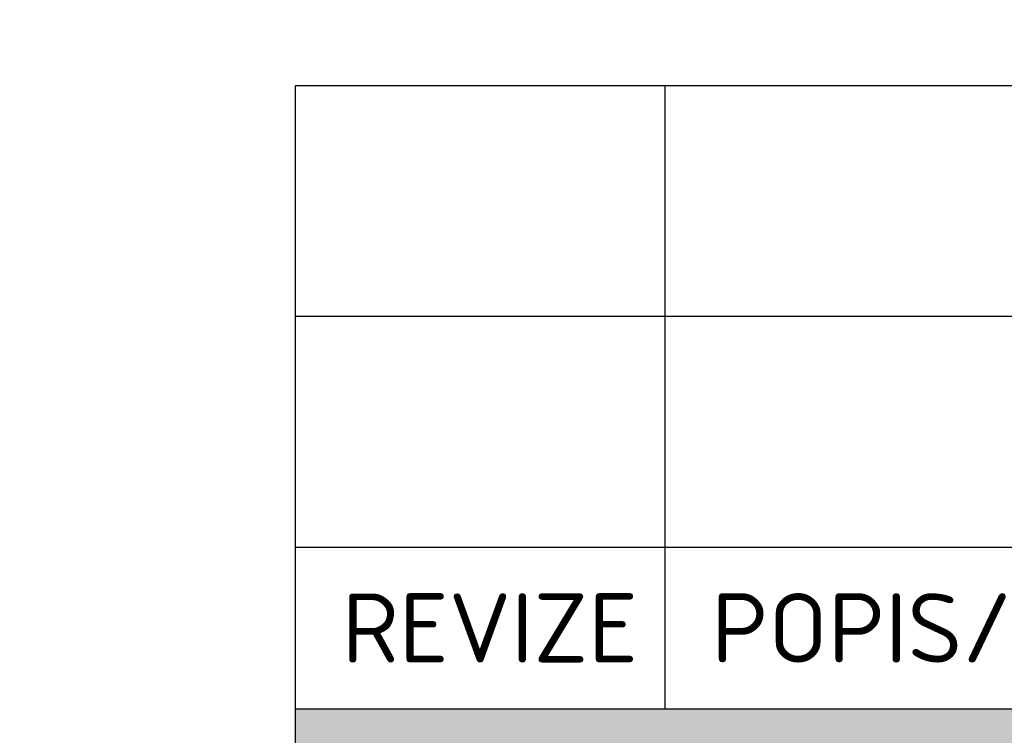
# Model space of a CAD drawing. Header units: millimetres. Extents: x -15250 to 1651995, y -140807 to 78716.
# Tile 11 of 45: x 50462 to 50675, y -97496 to -97341. Entities that reach past the tile are written whole.
import ezdxf
from ezdxf.enums import TextEntityAlignment as Align

# ---------------------------------------------------------------- set-up
doc = ezdxf.new("R2010")
doc.units = ezdxf.units.MM
doc.header["$LTSCALE"] = 100
doc.layers.add('030-PBR popis', color=12, linetype='Continuous', lineweight=9)
doc.styles.add('ISOCPEUB_10', font='isocpeur.ttf')
doc.styles.add('ISOCPEUR', font='isocpeur.ttf')
doc.styles.add('ISOCPEUR_10', font='isocpeur.ttf')

# ---------------------------------------------------------------- blocks, each defined once
blk = doc.blocks.new('RAZITKO-KCC')
h = blk.add_hatch(color=256)
h.paths.add_polyline_path([(-140, 76), (-140, 103), (0, 103), (0, 76)])
h.paths.add_polyline_path([(-139, 77), (-139, 102), (-70.5, 102), (-70.5, 77)], flags=16)
h.paths.add_polyline_path([(-69.5, 77), (-69.5, 102), (-1, 102), (-1, 77)], flags=16)
for p, q in [((-140, 103), (-140, 116.5)), ((-140, 116.5), (0, 116.5)), ((-132, 103), (-132, 116.5)), ((-140, 111.5), (0, 111.5)), ((-140, 106.5), (0, 106.5)), ((-140, 103), (0, 103)), ((-140, 76), (-140, 103))]:
    blk.add_line(p, q)
at = {"style": 'ISOCPEUR_10'}
for s, p in [('POPIS/DESCRIPTION', (-131, 104)), ('REVIZE', (-139, 104))]:
    blk.add_text(s, height=1.5, dxfattribs=at).set_placement(p)
at = {"color": 3}
for tag, p, height, style in [('INVESTOR_jméno', (-130.18, 85.973), 2.5, 'ISOCPEUR_10'), ('INVESTOR_ulice', (-130.18, 82.294), 2.5, 'ISOCPEUR_10'), ('INVESTOR_město', (-130.18, 78.63), 2.5, 'ISOCPEUR_10'), ('HLAVNÍ_INŽENÝR_PROJEKTU', (-69, 69), 2.5, 'ISOCPEUR_10'), ('PROFESE', (-139, 69), 2.5, 'ISOCPEUR_10'), ('ZODPOVĚDNÝ_PROJEKTANT_PROFESE', (-69, 60), 2.5, 'ISOCPEUR_10'), ('ZPRACOVATEL_PROFESE_jméno', (-139, 60), 2.5, 'ISOCPEUR_10'), ('ZPRACOVATEL_PROFESE_ulice', (-139, 55.5), 2.5, 'ISOCPEUR_10'), ('ZPRACOVATEL_PROFESE_město', (-139, 51), 2.5, 'ISOCPEUR_10'), ('VYPRACOVAL', (-69, 51), 2.5, 'ISOCPEUR_10'), ('ARCHIV', (-19, 31), 2.5, 'ISOCPEUR_10'), ('MISTO_STAVBY', (-139, 22), 2.5, 'ISOCPEUR_10'), ('MĚŘÍTKO', (-48.5, 13), 2.5, 'ISOCPEUR_10'), ('FORMÁT', (-30.5, 13), 2.5, 'ISOCPEUR_10'), ('STUPEŇ_DOKUMENTACE', (-139, 13), 2, 'ISOCPEUR_10'), ('DATUM', (-69, 13), 2.5, 'ISOCPEUR_10'), ('OBJEKT', (-69, 2.5), 3.5, 'ISOCPEUB_10')]:
    blk.add_attdef(tag, p, '', height=height, dxfattribs=dict(at, style=style))
at = {"color": 3, "linetype": 'ByBlock', "style": 'ISOCPEUB_10'}
for tag, p in [('NÁZEV_STAVBY', (-139, 41)), ('OBSAH_PŘÍLOHY', (-139, 31))]:
    blk.add_attdef(tag, p, '', height=3.5, dxfattribs=at)
blk.add_attdef('Č_PŘÍLOHY-č_zakázky', text='', height=3.5, dxfattribs=at).set_placement((-122.5, 2.5), align=Align.RIGHT)
for tag, p in [('Č_PŘÍLOHY-stupeň_dokumentace', (-118.5, 2.5)), ('Č_PŘÍLOHY-část_dokumentace', (-111.5, 2.5)), ('Č_PŘÍLOHY-objekt', (-104.5, 2.5)), ('Č_PŘÍLOHY-profese', (-96, 2.5)), ('Č_PŘÍLOHY-výkres', (-86, 2.5)), ('Č_PŘÍLOHY-revize', (-76, 2.5))]:
    blk.add_attdef(tag, text='', height=3.5, dxfattribs=at).set_placement(p, align=Align.CENTER)
at = {"color": 3, "style": 'ISOCPEUR_10'}
blk.add_attdef('OBJEKT_UPŘESNĚNÍ', text='', height=2.5, dxfattribs=at).set_placement((-22, 2.5), align=Align.RIGHT)

msp = doc.modelspace()

# ---------------------------------------------------------------- block references
at = {"xscale": 10, "yscale": 10, "zscale": 10}
msp.add_blockref('RAZITKO-KCC', (51921.81, -98520.34), dxfattribs=at)

# ---------------------------------------------------------------- texts
at = {"layer": '030-PBR popis', "color": 7, "linetype": 'ByBlock', "insert": (48045.2, -33900), "char_height": 400, "attachment_point": 1, "line_spacing_factor": 1.8, "style": 'ISOCPEUR'}
msp.add_mtext_dynamic_manual_height_columns('{\\H2x;LEGENDA PO - PBŘ:}\\P\\pl4000;HRANICE POŽÁRNÍHO ÚSEKU\\PEPS SE SAMOČINNÝMI A TLAČÍTKOVÝMI HLÁSIČI VIZ. PROJEKT EPS\\PNOUZOVÉ OSVĚTLENÍ\\PPŘENOSNÉ HASICÍ PŘÍSTROJE (SPECIFIKACE DLE POŽÁRNÍ ZPRÁVY)\\PVNITŘNÍ POŽÁRNÍ HYDRANTOVÁ SKŘÍŇ (BÍLÁ; PHP, D 30 m, EPS)\\PVÝCHOD NA VOLNÉ PROSTRANSTVÍ\\PSMĚR ÚNIKU (DOPLNĚNÝ O POČET UNIKAJÍCÍCH OSOB) \\PAKUSTICKÉ POPLACHOVÉ ZAŘÍZENÍ\\POZNAČENÍ POŽÁRNÍHO ÚSEKU\\PNEJNIŽŠÍ POŽADOVANÁ POŽÁRNÍ ODOLNOST VODOROVNÉ KONSTRUKCE\\PNEJNIŽŠÍ POŽADOVANÁ POŽÁRNÍ ODOLNOST SVISLÉ KONSTRUKCE\\PNEJNIŽŠÍ POŽADOVANÁ POŽÁRNÍ ODOLNOST POŽÁRNÍHO UZÁVĚRU', width=26908.9543, gutter_width=2000, heights=[0], dxfattribs=at)

doc.saveas('drawing.dxf')
